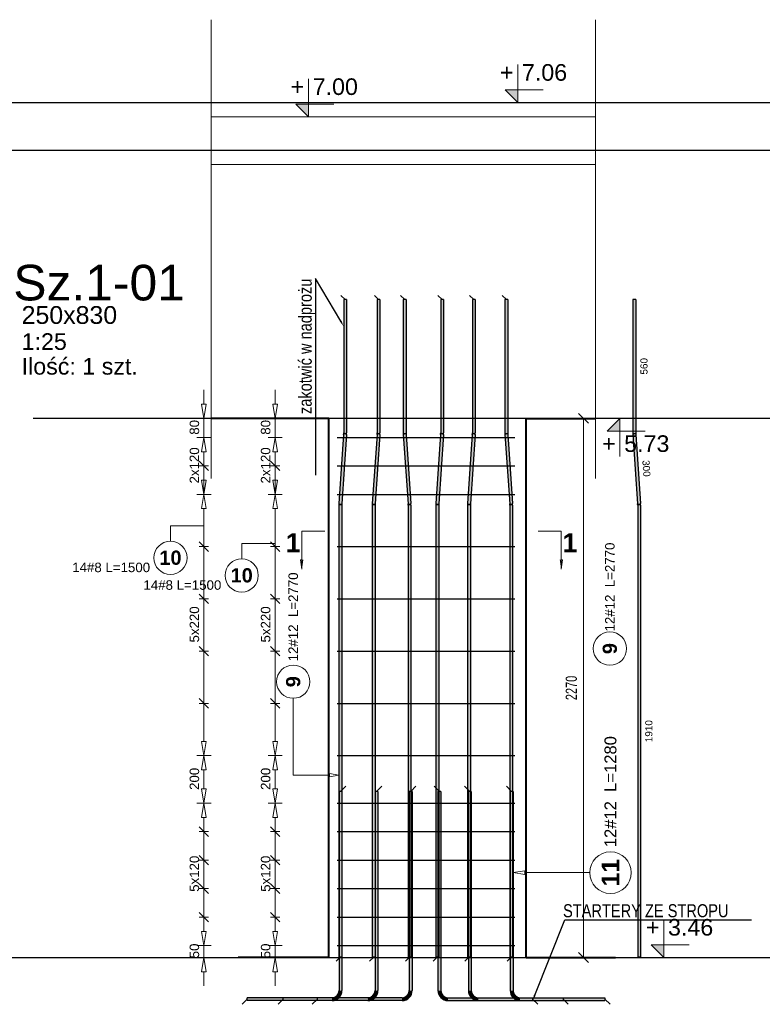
# Model space of a CAD drawing. Extents: x 3922 to 466978, y -142912 to 64503.
# Tile 27 of 62: x 392997 to 396122, y -123379 to -119233. Entities that reach past the tile are written whole.
import ezdxf
from ezdxf import colors
from ezdxf.entities.mleader import LeaderData, LeaderLine
from ezdxf.enums import TextEntityAlignment as Align
from ezdxf.math import Vec2, Vec3

# ---------------------------------------------------------------- set-up
doc = ezdxf.new("R2010")
doc.units = 0
doc.header["$LTSCALE"] = 10
doc.header["$MEASUREMENT"] = 0
doc.linetypes.add('HIDDEN', pattern=[0.375, 0.25, -0.125])
for name, color, linetype, lineweight in [('P-Linia3', 6, 'Continuous', 60), ('P-Opis', 1, 'Continuous', 18), ('P-Przerywana', 13, 'HIDDEN', 9), ('P-Wymiar', 254, 'Continuous', 9), ('RCAD_deskowanie', 3, 'Continuous', 40)]:
    doc.layers.add(name, color=color, linetype=linetype, lineweight=lineweight)
for name, color, linetype in [('RCAD_kształt pręta', 7, 'Continuous'), ('RCAD_opis kształtu pręta', 7, 'Continuous'), ('RCAD_opis rozkładu', 7, 'Continuous'), ('RCAD_pręt wyrzucony', 130, 'Continuous'), ('RCAD_rozkład pręta', 7, 'Continuous'), ('RCAD_symbole graficzne', 7, 'Continuous')]:
    doc.layers.add(name, color=color, linetype=linetype)
doc.styles.add('_Fd Opis', font='arial.ttf')
doc.styles.add('ROMANS', font='arial.ttf', dxfattribs={"width": 0.7})
doc.styles.add('style1', font='arial.ttf')
doc.styles.add('style3', font='arialbd.ttf')
doc.styles.add('style5', font='arialbd.ttf')
doc.dimstyles.new('A25', dxfattribs={"dimscale": 27, "dimtxt": 1.75, "dimasz": 0.06, "dimexe": 0, "dimexo": 0, "dimgap": 1, "dimtad": 1, "dimdec": 4, "dimrnd": 0.1, "dimdsep": 46, "dimtxsty": 'ROMANS', "dimblk": '[[[[[[[[', "dimcen": 2, "dimdle": 2, "dimse1": 1, "dimse2": 1, "dimclrd": 256, "dimclrt": 1, "dimadec": 0, "dimazin": 0, "dimtfac": 1, "dimtdec": 4, "dimtix": 1, "dimtmove": 2, "dimatfit": 3, "dimldrblk": '[[[[[[[[', "dimfxl": 0, "dimtvp": 0.6, "dimtolj": 1, "dimlwd": -1, "dimarcsym": 0})

# ---------------------------------------------------------------- blocks, each defined once
blk = doc.blocks.new('[[[[[[[[')
at = {"layer": 'P-Wymiar'}
for p, q in [((-12.7, -12.7), (12.7, 12.7)), ((0, 0), (-4.6, 0)), ((0, 18), (0, -18))]:
    blk.add_line(p, q, dxfattribs=at)
blk = doc.blocks.new('*D379')
at = {"layer": 'Defpoints', "color": 0, "transparency": 16777216}
for p in [(395046.4, -120912), (395369.7, -123182), (395369.7, -123182)]:
    blk.add_point(p, dxfattribs=at)
at = {"layer": 'P-Wymiar', "transparency": 16777216}
blk.add_line((395369.7, -120913.6), (395369.7, -123180.4), dxfattribs=at)
at = {"layer": 'P-Wymiar', "transparency": 16777216, "xscale": 1.62, "yscale": 1.62, "zscale": 1.62}
for p, rotation in [((395369.7, -120912), 90), ((395369.7, -123182), 270)]:
    blk.add_blockref('[[[[[[[[', p, dxfattribs=dict(at, rotation=rotation))
at = {"layer": 'P-Wymiar', "color": 1, "transparency": 16777216, "insert": (395318.5, -122047), "char_height": 47.25, "attachment_point": 5, "rotation": 90, "style": 'ROMANS'}
blk.add_mtext('\\A1;2270', dxfattribs=at)

msp = doc.modelspace()

# ---------------------------------------------------------------- hatches: boundary and pattern name
at = {"layer": 'RCAD_kształt pręta'}
for points in [[(394360.34202, -120411.76704), (394372.34202, -120411.76704), (394372.34202, -120973.08136), (394360.34202, -120973.08136)], [(394500.75541, -120411.76704), (394512.75541, -120411.76704), (394512.75541, -120973.08136), (394500.75541, -120973.08136)], [(394611.01526, -120411.76704), (394623.01526, -120411.76704), (394623.01526, -120973.08136), (394611.01526, -120973.08136)], [(394768.39581, -120411.76704), (394780.39581, -120411.76704), (394780.39581, -120973.08136), (394768.39581, -120973.08136)], [(394901.82129, -120411.76704), (394913.82129, -120411.76704), (394913.82129, -120973.08136), (394901.82129, -120973.08136)], [(395038.86949, -120411.76704), (395050.86949, -120411.76704), (395050.86949, -120973.08136), (395038.86949, -120973.08136)], [(394360.13395, -120979.19763), (394372.10621, -120980.01314), (394352.26581, -121271.28657), (394340.29356, -121270.47107)], [(394500.54734, -120979.19763), (394512.5196, -120980.01314), (394492.6792, -121271.28657), (394480.70695, -121270.47107)], [(394611.25107, -120980.01314), (394623.22333, -120979.19763), (394643.06373, -121270.47107), (394631.09147, -121271.28657)], [(394768.18774, -120979.19763), (394780.16, -120980.01314), (394760.3196, -121271.28657), (394748.34735, -121270.47107)], [(394901.61322, -120979.19763), (394913.58548, -120980.01314), (394893.74508, -121271.28657), (394881.77282, -121270.47107)], [(395039.1053, -120980.01314), (395051.07756, -120979.19763), (395070.91795, -121270.47107), (395058.9457, -121271.28657)], [(394340.05775, -121277.40284), (394352.05775, -121277.40284), (394352.05775, -123180.67669), (394340.05775, -123180.67669)], [(394480.47114, -121277.40284), (394492.47114, -121277.40284), (394492.47114, -123180.67669), (394480.47114, -123180.67669)], [(394631.29954, -121277.40284), (394643.29954, -121277.40284), (394643.29954, -123180.67669), (394631.29954, -123180.67669)], [(394748.11154, -121277.40284), (394760.11154, -121277.40284), (394760.11154, -123180.67669), (394748.11154, -123180.67669)], [(394881.53701, -121277.40284), (394893.53701, -121277.40284), (394893.53701, -123180.67669), (394881.53701, -123180.67669)], [(395059.15376, -121277.40284), (395071.15376, -121277.40284), (395071.15376, -123180.67669), (395059.15376, -123180.67669)], [(394341.14445, -122482.39868), (394353.14445, -122482.39868), (394353.14445, -123321.37389), (394341.14445, -123321.37389)], [(394492.37422, -122482.39868), (394504.37422, -122482.39868), (394504.37422, -123321.37389), (394492.37422, -123321.37389)], [(394636.3091, -122482.39868), (394648.3091, -122482.39868), (394648.3091, -123321.37389), (394636.3091, -123321.37389)], [(394757.08712, -122482.39868), (394769.08712, -122482.39868), (394769.08712, -123321.37389), (394757.08712, -123321.37389)], [(394884.94979, -122482.39868), (394896.94979, -122482.39868), (394896.94979, -123321.37389), (394884.94979, -123321.37389)], [(395060.82307, -122482.39868), (395072.82307, -122482.39868), (395072.82307, -123321.37389), (395060.82307, -123321.37389)], [(394311.14445, -123351.37389), (394311.14445, -123363.37389), (393954.73809, -123363.37389), (393954.73809, -123351.37389)], [(394462.37422, -123351.37389), (394462.37422, -123363.37389), (394105.96786, -123363.37389), (394105.96786, -123351.37389)], [(394606.3091, -123351.37389), (394606.3091, -123363.37389), (394249.90273, -123363.37389), (394249.90273, -123351.37389)], [(394799.08712, -123363.37389), (394799.08712, -123351.37389), (395155.49348, -123351.37389), (395155.49348, -123363.37389)], [(394926.94979, -123363.37389), (394926.94979, -123351.37389), (395283.35615, -123351.37389), (395283.35615, -123363.37389)], [(395102.82307, -123363.37389), (395102.82307, -123351.37389), (395459.22943, -123351.37389), (395459.22943, -123363.37389)]]:
    msp.add_hatch(color=4, dxfattribs=at).paths.add_polyline_path(points, flags=0)
h = msp.add_hatch(color=4, dxfattribs=at)
edge = h.paths.add_edge_path(flags=0)
edge.add_line((394372.10621, -120980.01314), (394360.13395, -120979.19763))
edge.add_arc((394270.34202, -120973.08136), 90, -3.89674277, 0)
edge.add_line((394360.34202, -120973.08136), (394372.34202, -120973.08136))
edge.add_arc((394270.34202, -120973.08136), 102, 356.10325723, 360, ccw=False)
h = msp.add_hatch(color=4, dxfattribs=at)
edge = h.paths.add_edge_path(flags=0)
edge.add_line((394512.5196, -120980.01314), (394500.54734, -120979.19763))
edge.add_arc((394410.75541, -120973.08136), 90, -3.89674277, 0)
edge.add_line((394500.75541, -120973.08136), (394512.75541, -120973.08136))
edge.add_arc((394410.75541, -120973.08136), 102, 356.10325723, 360, ccw=False)
h = msp.add_hatch(color=4, dxfattribs=at)
edge = h.paths.add_edge_path(flags=0)
edge.add_line((394611.01526, -120973.08136), (394623.01526, -120973.08136))
edge.add_arc((394713.01526, -120973.08136), 90, 180, 183.89674277)
edge.add_line((394623.22333, -120979.19763), (394611.25107, -120980.01314))
edge.add_arc((394713.01526, -120973.08136), 102, 540, 543.89674277, ccw=False)
h = msp.add_hatch(color=4, dxfattribs=at)
edge = h.paths.add_edge_path(flags=0)
edge.add_line((394780.16, -120980.01314), (394768.18774, -120979.19763))
edge.add_arc((394678.39581, -120973.08136), 90, -3.89674277, 0)
edge.add_line((394768.39581, -120973.08136), (394780.39581, -120973.08136))
edge.add_arc((394678.39581, -120973.08136), 102, 356.10325723, 360, ccw=False)
h = msp.add_hatch(color=4, dxfattribs=at)
edge = h.paths.add_edge_path(flags=0)
edge.add_line((394913.58548, -120980.01314), (394901.61322, -120979.19763))
edge.add_arc((394811.82129, -120973.08136), 90, -3.89674277, 0)
edge.add_line((394901.82129, -120973.08136), (394913.82129, -120973.08136))
edge.add_arc((394811.82129, -120973.08136), 102, 356.10325723, 360, ccw=False)
h = msp.add_hatch(color=4, dxfattribs=at)
edge = h.paths.add_edge_path(flags=0)
edge.add_line((395038.86949, -120973.08136), (395050.86949, -120973.08136))
edge.add_arc((395140.86949, -120973.08136), 90, 180, 183.89674277)
edge.add_line((395051.07756, -120979.19763), (395039.1053, -120980.01314))
edge.add_arc((395140.86949, -120973.08136), 102, 540, 543.89674277, ccw=False)
h = msp.add_hatch(color=4, dxfattribs=at)
edge = h.paths.add_edge_path(flags=0)
edge.add_line((394340.29356, -121270.47107), (394352.26581, -121271.28657))
edge.add_arc((394442.05775, -121277.40284), 90, 176.10325723, 180)
edge.add_line((394352.05775, -121277.40284), (394340.05775, -121277.40284))
edge.add_arc((394442.05775, -121277.40284), 102, 536.10325723, 540, ccw=False)
h = msp.add_hatch(color=4, dxfattribs=at)
edge = h.paths.add_edge_path(flags=0)
edge.add_line((394480.70695, -121270.47107), (394492.6792, -121271.28657))
edge.add_arc((394582.47114, -121277.40284), 90, 176.10325723, 180)
edge.add_line((394492.47114, -121277.40284), (394480.47114, -121277.40284))
edge.add_arc((394582.47114, -121277.40284), 102, 536.10325723, 540, ccw=False)
h = msp.add_hatch(color=4, dxfattribs=at)
edge = h.paths.add_edge_path(flags=0)
edge.add_line((394643.29954, -121277.40284), (394631.29954, -121277.40284))
edge.add_arc((394541.29954, -121277.40284), 90, 0, 3.89674277)
edge.add_line((394631.09147, -121271.28657), (394643.06373, -121270.47107))
edge.add_arc((394541.29954, -121277.40284), 102, 360, 363.89674277, ccw=False)
h = msp.add_hatch(color=4, dxfattribs=at)
edge = h.paths.add_edge_path(flags=0)
edge.add_line((394748.34735, -121270.47107), (394760.3196, -121271.28657))
edge.add_arc((394850.11154, -121277.40284), 90, 176.10325723, 180)
edge.add_line((394760.11154, -121277.40284), (394748.11154, -121277.40284))
edge.add_arc((394850.11154, -121277.40284), 102, 536.10325723, 540, ccw=False)
h = msp.add_hatch(color=4, dxfattribs=at)
edge = h.paths.add_edge_path(flags=0)
edge.add_line((394881.77282, -121270.47107), (394893.74508, -121271.28657))
edge.add_arc((394983.53701, -121277.40284), 90, 176.10325723, 180)
edge.add_line((394893.53701, -121277.40284), (394881.53701, -121277.40284))
edge.add_arc((394983.53701, -121277.40284), 102, 536.10325723, 540, ccw=False)
h = msp.add_hatch(color=4, dxfattribs=at)
edge = h.paths.add_edge_path(flags=0)
edge.add_line((395071.15376, -121277.40284), (395059.15376, -121277.40284))
edge.add_arc((394969.15376, -121277.40284), 90, 0, 3.89674277)
edge.add_line((395058.9457, -121271.28657), (395070.91795, -121270.47107))
edge.add_arc((394969.15376, -121277.40284), 102, 360, 363.89674277, ccw=False)
h = msp.add_hatch(color=4, dxfattribs=at)
edge = h.paths.add_edge_path(flags=0)
edge.add_line((394311.14445, -123363.37389), (394311.14445, -123351.37389))
edge.add_arc((394311.14445, -123321.37389), 30, -90, 0)
edge.add_line((394341.14445, -123321.37389), (394353.14445, -123321.37389))
edge.add_arc((394311.14445, -123321.37389), 42, 270, 360, ccw=False)
h = msp.add_hatch(color=4, dxfattribs=at)
edge = h.paths.add_edge_path(flags=0)
edge.add_line((394462.37422, -123363.37389), (394462.37422, -123351.37389))
edge.add_arc((394462.37422, -123321.37389), 30, -90, 0)
edge.add_line((394492.37422, -123321.37389), (394504.37422, -123321.37389))
edge.add_arc((394462.37422, -123321.37389), 42, 270, 360, ccw=False)
h = msp.add_hatch(color=4, dxfattribs=at)
edge = h.paths.add_edge_path(flags=0)
edge.add_line((394606.3091, -123363.37389), (394606.3091, -123351.37389))
edge.add_arc((394606.3091, -123321.37389), 30, -90, 0)
edge.add_line((394636.3091, -123321.37389), (394648.3091, -123321.37389))
edge.add_arc((394606.3091, -123321.37389), 42, 270, 360, ccw=False)
h = msp.add_hatch(color=4, dxfattribs=at)
edge = h.paths.add_edge_path(flags=0)
edge.add_line((394757.08712, -123321.37389), (394769.08712, -123321.37389))
edge.add_arc((394799.08712, -123321.37389), 30, 180, 270)
edge.add_line((394799.08712, -123351.37389), (394799.08712, -123363.37389))
edge.add_arc((394799.08712, -123321.37389), 42, 540, 630, ccw=False)
h = msp.add_hatch(color=4, dxfattribs=at)
edge = h.paths.add_edge_path(flags=0)
edge.add_line((394884.94979, -123321.37389), (394896.94979, -123321.37389))
edge.add_arc((394926.94979, -123321.37389), 30, 180, 270)
edge.add_line((394926.94979, -123351.37389), (394926.94979, -123363.37389))
edge.add_arc((394926.94979, -123321.37389), 42, 540, 630, ccw=False)
h = msp.add_hatch(color=4, dxfattribs=at)
edge = h.paths.add_edge_path(flags=0)
edge.add_line((395060.82307, -123321.37389), (395072.82307, -123321.37389))
edge.add_arc((395102.82307, -123321.37389), 30, 180, 270)
edge.add_line((395102.82307, -123351.37389), (395102.82307, -123363.37389))
edge.add_arc((395102.82307, -123321.37389), 42, 540, 630, ccw=False)
at = {"layer": 'RCAD_pręt wyrzucony'}
for points in [[(395577.17119, -120411.76704), (395589.17119, -120411.76704), (395589.17119, -120973.08136), (395577.17119, -120973.08136)], [(395577.40699, -120980.01314), (395589.37925, -120979.19763), (395609.21965, -121270.47107), (395597.24739, -121271.28657)], [(395597.45546, -121277.40284), (395609.45546, -121277.40284), (395609.45546, -123180.67669), (395597.45546, -123180.67669)]]:
    msp.add_hatch(color=4, dxfattribs=at).paths.add_polyline_path(points, flags=0)
h = msp.add_hatch(color=4, dxfattribs=at)
edge = h.paths.add_edge_path(flags=0)
edge.add_line((395577.17119, -120973.08136), (395589.17119, -120973.08136))
edge.add_arc((395679.17119, -120973.08136), 90, 180, 183.89674277)
edge.add_line((395589.37925, -120979.19763), (395577.40699, -120980.01314))
edge.add_arc((395679.17119, -120973.08136), 102, 540, 543.89674277, ccw=False)
h = msp.add_hatch(color=4, dxfattribs=at)
edge = h.paths.add_edge_path(flags=0)
edge.add_line((395609.45546, -121277.40284), (395597.45546, -121277.40284))
edge.add_arc((395507.45546, -121277.40284), 90, 0, 3.89674277)
edge.add_line((395597.24739, -121271.28657), (395609.21965, -121270.47107))
edge.add_arc((395507.45546, -121277.40284), 102, 360, 363.89674277, ccw=False)
at = {"layer": 'RCAD_symbole graficzne'}
for points in [[(395039.27094, -119528.64289), (395092.60427, -119581.97622), (395092.60427, -119528.64289)], [(394158.66474, -119588.64289), (394211.99808, -119641.97622), (394211.99808, -119588.64289)], [(395469.52045, -120965.30956), (395522.85378, -120911.97622), (395522.85378, -120965.30956)], [(395653.99595, -123128.64289), (395707.32928, -123181.97622), (395707.32928, -123128.64289)]]:
    msp.add_hatch(color=1, dxfattribs=at).paths.add_polyline_path(points, flags=0)
at = {"layer": 'RCAD_symbole graficzne', "linetype": 'Continuous', "lineweight": 0}
for points in [[(394184.79471, -121547.2369), (394184.79471, -121507.2369), (394190.49657, -121507.2369)], [(395275.31728, -121547.2369), (395275.31728, -121507.2369), (395269.61542, -121507.2369)]]:
    msp.add_hatch(color=7, dxfattribs=at).paths.add_polyline_path(points, flags=0)

# ---------------------------------------------------------------- linework, layer by layer
at = {"layer": 'Defpoints'}
for p in [(394953.25392, -119581.97622), (394953.25392, -119781.97622), (382133.5222, -123181.97622), (395614.1618, -123181.97622), (387531.97264, -123181.97622), (401012.61224, -123181.97622), (379175.3442, -123181.97622), (392655.9838, -123181.97622), (384573.79464, -123181.97622), (398054.43424, -123181.97622)]:
    msp.add_xline(p, (1, 0), dxfattribs=at)
msp.add_lwpolyline([(396521.06444, -120911.97622), (393054.08962, -120911.97622)], dxfattribs=at)
at = {"layer": 'P-Przerywana', "color": 21}
for points in [[(393802.41817, -119232.83946), (393802.41817, -121164.78907)], [(395419.56721, -119232.83946), (395419.56721, -121164.78907)], [(393802.41817, -119581.97622), (395419.56721, -119581.97622)], [(393802.41817, -119641.97622), (395419.56721, -119641.97622)], [(393802.41817, -119781.97622), (395419.56721, -119781.97622)], [(393802.41817, -119841.97622), (395419.56721, -119841.97622)]]:
    msp.add_lwpolyline(points, dxfattribs=at)
at = {"layer": 'RCAD_deskowanie'}
for points in [[(394297.8718, -123181.97622), (394297.8718, -120911.97622), (393802.41817, -120911.97622)], [(395127.8718, -123181.97622), (395127.8718, -120911.97622), (395419.56721, -120911.97622)], [(394297.8718, -123181.97622), (393915.65207, -123181.97622)], [(395127.8718, -123181.97622), (395504.47403, -123181.97622)]]:
    msp.add_lwpolyline(points, dxfattribs=at)
at = {"layer": 'RCAD_kształt pręta', "color": 2, "lineweight": 5}
for p, q in [((394366.34202, -120411.76704), (394348.84202, -120394.26704)), ((394506.75541, -120411.76704), (394489.25541, -120394.26704)), ((394617.01526, -120411.76704), (394599.51526, -120394.26704)), ((394774.39581, -120411.76704), (394756.89581, -120394.26704)), ((394907.82129, -120411.76704), (394890.32129, -120394.26704)), ((395044.86949, -120411.76704), (395027.36949, -120394.26704)), ((394347.14445, -122482.39868), (394369.01945, -122460.52368)), ((394498.37422, -122482.39868), (394520.24922, -122460.52368)), ((394642.3091, -122482.39868), (394664.1841, -122460.52368)), ((394763.08712, -122482.39868), (394741.21212, -122460.52368)), ((394890.94979, -122482.39868), (394869.07479, -122460.52368)), ((395066.82307, -122482.39868), (395044.94807, -122460.52368)), ((394346.05775, -123180.67669), (394328.55775, -123198.17669)), ((394486.47114, -123180.67669), (394468.97114, -123198.17669)), ((394637.29954, -123180.67669), (394619.79954, -123198.17669)), ((394754.11154, -123180.67669), (394736.61154, -123198.17669)), ((394887.53701, -123180.67669), (394870.03701, -123198.17669)), ((395065.15376, -123180.67669), (395047.65376, -123198.17669)), ((393954.73809, -123357.37389), (393932.86309, -123379.24889)), ((394105.96786, -123357.37389), (394084.09286, -123379.24889)), ((394249.90273, -123357.37389), (394228.02773, -123379.24889)), ((395155.49348, -123357.37389), (395177.36848, -123379.24889)), ((395283.35615, -123357.37389), (395305.23115, -123379.24889)), ((395459.22943, -123357.37389), (395481.10443, -123379.24889))]:
    msp.add_line(p, q, dxfattribs=at)
at = {"layer": 'RCAD_kształt pręta', "color": 4}
for p, q in [((394360.34202, -120411.76704), (394360.34202, -120973.08136)), ((394372.34202, -120411.76704), (394360.34202, -120411.76704)), ((394372.34202, -120411.76704), (394372.34202, -120973.08136)), ((394500.75541, -120411.76704), (394500.75541, -120973.08136)), ((394512.75541, -120411.76704), (394500.75541, -120411.76704)), ((394512.75541, -120411.76704), (394512.75541, -120973.08136)), ((394611.01526, -120411.76704), (394611.01526, -120973.08136)), ((394623.01526, -120411.76704), (394611.01526, -120411.76704)), ((394623.01526, -120411.76704), (394623.01526, -120973.08136)), ((394768.39581, -120411.76704), (394768.39581, -120973.08136)), ((394780.39581, -120411.76704), (394768.39581, -120411.76704)), ((394780.39581, -120411.76704), (394780.39581, -120973.08136)), ((394901.82129, -120411.76704), (394901.82129, -120973.08136)), ((394913.82129, -120411.76704), (394901.82129, -120411.76704)), ((394913.82129, -120411.76704), (394913.82129, -120973.08136)), ((395038.86949, -120411.76704), (395038.86949, -120973.08136)), ((395050.86949, -120411.76704), (395038.86949, -120411.76704)), ((395050.86949, -120411.76704), (395050.86949, -120973.08136)), ((394360.13395, -120979.19763), (394340.29356, -121270.47107)), ((394372.10621, -120980.01314), (394352.26581, -121271.28657)), ((394500.54734, -120979.19763), (394480.70695, -121270.47107)), ((394512.5196, -120980.01314), (394492.6792, -121271.28657)), ((394611.25107, -120980.01314), (394631.09147, -121271.28657)), ((394623.22333, -120979.19763), (394643.06373, -121270.47107)), ((394768.18774, -120979.19763), (394748.34735, -121270.47107)), ((394780.16, -120980.01314), (394760.3196, -121271.28657)), ((394901.61322, -120979.19763), (394881.77282, -121270.47107)), ((394913.58548, -120980.01314), (394893.74508, -121271.28657)), ((395039.1053, -120980.01314), (395058.9457, -121271.28657)), ((395051.07756, -120979.19763), (395070.91795, -121270.47107)), ((394340.05775, -121277.40284), (394340.05775, -123180.67669)), ((394352.05775, -121277.40284), (394352.05775, -123180.67669)), ((394480.47114, -121277.40284), (394480.47114, -123180.67669)), ((394492.47114, -121277.40284), (394492.47114, -123180.67669)), ((394631.29954, -121277.40284), (394631.29954, -123180.67669)), ((394643.29954, -121277.40284), (394643.29954, -123180.67669)), ((394748.11154, -121277.40284), (394748.11154, -123180.67669)), ((394760.11154, -121277.40284), (394760.11154, -123180.67669)), ((394881.53701, -121277.40284), (394881.53701, -123180.67669)), ((394893.53701, -121277.40284), (394893.53701, -123180.67669)), ((395059.15376, -121277.40284), (395059.15376, -123180.67669)), ((395071.15376, -121277.40284), (395071.15376, -123180.67669)), ((394341.14445, -122482.39868), (394341.14445, -123321.37389)), ((394353.14445, -122482.39868), (394341.14445, -122482.39868)), ((394353.14445, -122482.39868), (394353.14445, -123321.37389)), ((394492.37422, -122482.39868), (394492.37422, -123321.37389)), ((394504.37422, -122482.39868), (394492.37422, -122482.39868)), ((394504.37422, -122482.39868), (394504.37422, -123321.37389)), ((394636.3091, -122482.39868), (394636.3091, -123321.37389)), ((394648.3091, -122482.39868), (394636.3091, -122482.39868)), ((394648.3091, -122482.39868), (394648.3091, -123321.37389)), ((394757.08712, -122482.39868), (394757.08712, -123321.37389)), ((394769.08712, -122482.39868), (394757.08712, -122482.39868)), ((394769.08712, -122482.39868), (394769.08712, -123321.37389)), ((394884.94979, -122482.39868), (394884.94979, -123321.37389)), ((394896.94979, -122482.39868), (394884.94979, -122482.39868)), ((394896.94979, -122482.39868), (394896.94979, -123321.37389)), ((395060.82307, -122482.39868), (395060.82307, -123321.37389)), ((395072.82307, -122482.39868), (395060.82307, -122482.39868)), ((395072.82307, -122482.39868), (395072.82307, -123321.37389)), ((394352.05775, -123180.67669), (394340.05775, -123180.67669)), ((394492.47114, -123180.67669), (394480.47114, -123180.67669)), ((394643.29954, -123180.67669), (394631.29954, -123180.67669)), ((394760.11154, -123180.67669), (394748.11154, -123180.67669)), ((394893.53701, -123180.67669), (394881.53701, -123180.67669)), ((395071.15376, -123180.67669), (395059.15376, -123180.67669)), ((394311.14445, -123351.37389), (393954.73809, -123351.37389)), ((393954.73809, -123363.37389), (393954.73809, -123351.37389)), ((394462.37422, -123351.37389), (394105.96786, -123351.37389)), ((394105.96786, -123363.37389), (394105.96786, -123351.37389)), ((394606.3091, -123351.37389), (394249.90273, -123351.37389)), ((394249.90273, -123363.37389), (394249.90273, -123351.37389)), ((394799.08712, -123351.37389), (395155.49348, -123351.37389)), ((394926.94979, -123351.37389), (395283.35615, -123351.37389)), ((395102.82307, -123351.37389), (395459.22943, -123351.37389)), ((395155.49348, -123351.37389), (395155.49348, -123363.37389)), ((395283.35615, -123351.37389), (395283.35615, -123363.37389)), ((395459.22943, -123351.37389), (395459.22943, -123363.37389)), ((394311.14445, -123363.37389), (393954.73809, -123363.37389)), ((394462.37422, -123363.37389), (394105.96786, -123363.37389)), ((394606.3091, -123363.37389), (394249.90273, -123363.37389)), ((394799.08712, -123363.37389), (395155.49348, -123363.37389)), ((394926.94979, -123363.37389), (395283.35615, -123363.37389)), ((395102.82307, -123363.37389), (395459.22943, -123363.37389))]:
    msp.add_line(p, q, dxfattribs=at)
for centre, radius, start, end in [((394270.34202, -120973.08136), 90, 356.10325723, 0), ((394270.34202, -120973.08136), 102, 356.10325723, 360), ((394410.75541, -120973.08136), 90, 356.10325723, 0), ((394410.75541, -120973.08136), 102, 356.10325723, 360), ((394713.01526, -120973.08136), 102, 180, 183.89674277), ((394713.01526, -120973.08136), 90, 180, 183.89674277), ((394678.39581, -120973.08136), 90, 356.10325723, 0), ((394678.39581, -120973.08136), 102, 356.10325723, 360), ((394811.82129, -120973.08136), 90, 356.10325723, 0), ((394811.82129, -120973.08136), 102, 356.10325723, 360), ((395140.86949, -120973.08136), 102, 180, 183.89674277), ((395140.86949, -120973.08136), 90, 180, 183.89674277), ((394442.05775, -121277.40284), 102, 176.10325723, 180), ((394442.05775, -121277.40284), 90, 176.10325723, 180), ((394582.47114, -121277.40284), 102, 176.10325723, 180), ((394582.47114, -121277.40284), 90, 176.10325723, 180), ((394541.29954, -121277.40284), 90, 360, 3.89674277), ((394541.29954, -121277.40284), 102, 360, 3.89674277), ((394850.11154, -121277.40284), 102, 176.10325723, 180), ((394850.11154, -121277.40284), 90, 176.10325723, 180), ((394983.53701, -121277.40284), 102, 176.10325723, 180), ((394983.53701, -121277.40284), 90, 176.10325723, 180), ((394969.15376, -121277.40284), 90, 360, 3.89674277), ((394969.15376, -121277.40284), 102, 360, 3.89674277), ((394311.14445, -123321.37389), 30, 270, 0), ((394311.14445, -123321.37389), 42, 270, 0), ((394462.37422, -123321.37389), 30, 270, 0), ((394462.37422, -123321.37389), 42, 270, 0), ((394606.3091, -123321.37389), 30, 270, 0), ((394606.3091, -123321.37389), 42, 270, 0), ((394799.08712, -123321.37389), 42, 180, 270), ((394799.08712, -123321.37389), 30, 180, 270), ((394926.94979, -123321.37389), 42, 180, 270), ((394926.94979, -123321.37389), 30, 180, 270), ((395102.82307, -123321.37389), 42, 180, 270), ((395102.82307, -123321.37389), 30, 180, 270)]:
    msp.add_arc(centre, radius, start, end, dxfattribs=at)
at = {"layer": 'RCAD_opis kształtu pręta', "color": 8, "lineweight": 0}
for p, q in [((394148.13464, -122140.32384), (394148.13464, -122090.67964)), ((394148.13464, -122414.07287), (394148.13464, -122140.32384)), ((394148.13464, -122414.07287), (394300.05775, -122414.07287)), ((394300.05775, -122407.4062), (394340.05775, -122414.07287)), ((394300.05775, -122407.4062), (394300.05775, -122420.73953)), ((394340.05775, -122414.07287), (394300.05775, -122420.73953)), ((395072.82307, -122824.85896), (395122.82307, -122816.52562)), ((395122.82307, -122833.19229), (395122.82307, -122816.52562)), ((395122.82307, -122833.19229), (395072.82307, -122824.85896)), ((395224.94948, -122824.85896), (395122.82307, -122824.85896)), ((395224.94948, -122824.85896), (395224.94948, -122824.85896)), ((395224.94948, -122824.85896), (395395.63866, -122824.85896))]:
    msp.add_line(p, q, dxfattribs=at)
for centre, radius in [((394148.13464, -122020.67964), 70), ((395483.13866, -122824.85896), 87.5)]:
    msp.add_circle(centre, radius, dxfattribs=at)
at = {"layer": 'RCAD_opis rozkładu', "color": 8, "lineweight": 0}
for p, q in [((393772.0425, -120791.97622), (393772.0425, -120851.97622)), ((394071.83375, -120791.97622), (394071.83375, -120851.97622)), ((393772.0425, -120911.97622), (393762.0425, -120851.97622)), ((393782.0425, -120851.97622), (393762.0425, -120851.97622)), ((393782.0425, -120851.97622), (393772.0425, -120911.97622)), ((394071.83375, -120911.97622), (394061.83375, -120851.97622)), ((394081.83375, -120851.97622), (394061.83375, -120851.97622)), ((394081.83375, -120851.97622), (394071.83375, -120911.97622)), ((393742.0425, -120911.97622), (393802.0425, -120911.97622)), ((393772.0425, -120991.97622), (393772.0425, -120911.97622)), ((394041.83375, -120911.97622), (394101.83375, -120911.97622)), ((394071.83375, -120991.97622), (394071.83375, -120911.97622)), ((393742.0425, -120991.97622), (393802.0425, -120991.97622)), ((393762.0425, -121051.97622), (393772.0425, -120991.97622)), ((393772.0425, -120991.97622), (393782.0425, -121051.97622)), ((394041.83375, -120991.97622), (394101.83375, -120991.97622)), ((394061.83375, -121051.97622), (394071.83375, -120991.97622)), ((394071.83375, -120991.97622), (394081.83375, -121051.97622)), ((393762.0425, -121051.97622), (393782.0425, -121051.97622)), ((393772.0425, -121111.97622), (393772.0425, -121051.97622)), ((394061.83375, -121051.97622), (394081.83375, -121051.97622)), ((394071.83375, -121111.97622), (394071.83375, -121051.97622)), ((393792.0425, -121131.97622), (393752.0425, -121091.97622)), ((393752.0425, -121111.97622), (393792.0425, -121111.97622)), ((393772.0425, -121231.97622), (393772.0425, -121111.97622)), ((393772.0425, -121111.97622), (393772.0425, -121171.97622)), ((394091.83375, -121131.97622), (394051.83375, -121091.97622)), ((394051.83375, -121111.97622), (394091.83375, -121111.97622)), ((394071.83375, -121231.97622), (394071.83375, -121111.97622)), ((394071.83375, -121111.97622), (394071.83375, -121171.97622)), ((393772.0425, -121231.97622), (393762.0425, -121171.97622)), ((393782.0425, -121171.97622), (393762.0425, -121171.97622)), ((393782.0425, -121171.97622), (393772.0425, -121231.97622)), ((394071.83375, -121231.97622), (394061.83375, -121171.97622)), ((394081.83375, -121171.97622), (394061.83375, -121171.97622)), ((394081.83375, -121171.97622), (394071.83375, -121231.97622)), ((393742.0425, -121231.97622), (393802.0425, -121231.97622)), ((393742.0425, -121231.97622), (393802.0425, -121231.97622)), ((393762.0425, -121291.97622), (393772.0425, -121231.97622)), ((393772.0425, -121231.97622), (393782.0425, -121291.97622)), ((394041.83375, -121231.97622), (394101.83375, -121231.97622)), ((394041.83375, -121231.97622), (394101.83375, -121231.97622)), ((394061.83375, -121291.97622), (394071.83375, -121231.97622)), ((394071.83375, -121231.97622), (394081.83375, -121291.97622)), ((393762.0425, -121291.97622), (393782.0425, -121291.97622)), ((393772.0425, -121451.97622), (393772.0425, -121291.97622)), ((394061.83375, -121291.97622), (394081.83375, -121291.97622)), ((394071.83375, -121451.97622), (394071.83375, -121291.97622)), ((393631.25755, -121364.30378), (393772.0425, -121364.30378)), ((393631.25755, -121364.30378), (393631.25755, -121428.99432)), ((393792.0425, -121471.97622), (393752.0425, -121431.97622)), ((393931.0488, -121438.50532), (394071.83375, -121438.50532)), ((393931.0488, -121438.50532), (393931.0488, -121503.19586)), ((394091.83375, -121471.97622), (394051.83375, -121431.97622)), ((393752.0425, -121451.97622), (393792.0425, -121451.97622)), ((393772.0425, -121671.97622), (393772.0425, -121451.97622)), ((394051.83375, -121451.97622), (394091.83375, -121451.97622)), ((394071.83375, -121671.97622), (394071.83375, -121451.97622)), ((393792.0425, -121691.97622), (393752.0425, -121651.97622)), ((394091.83375, -121691.97622), (394051.83375, -121651.97622)), ((393752.0425, -121671.97622), (393792.0425, -121671.97622)), ((393772.0425, -121781.97622), (393772.0425, -121671.97622)), ((394051.83375, -121671.97622), (394091.83375, -121671.97622)), ((394071.83375, -121781.97622), (394071.83375, -121671.97622)), ((393772.0425, -121781.97622), (393772.0425, -121891.97622)), ((394071.83375, -121781.97622), (394071.83375, -121891.97622)), ((393752.0425, -121871.97622), (393792.0425, -121911.97622)), ((393752.0425, -121891.97622), (393792.0425, -121891.97622)), ((393772.0425, -121891.97622), (393772.0425, -122111.97622)), ((394051.83375, -121871.97622), (394091.83375, -121911.97622)), ((394051.83375, -121891.97622), (394091.83375, -121891.97622)), ((394071.83375, -121891.97622), (394071.83375, -122111.97622)), ((393752.0425, -122091.97622), (393792.0425, -122131.97622)), ((394051.83375, -122091.97622), (394091.83375, -122131.97622)), ((393752.0425, -122111.97622), (393792.0425, -122111.97622)), ((393772.0425, -122111.97622), (393772.0425, -122271.97622)), ((394051.83375, -122111.97622), (394091.83375, -122111.97622)), ((394071.83375, -122111.97622), (394071.83375, -122271.97622)), ((393772.0425, -122331.97622), (393762.0425, -122271.97622)), ((393782.0425, -122271.97622), (393762.0425, -122271.97622)), ((393782.0425, -122271.97622), (393772.0425, -122331.97622)), ((394071.83375, -122331.97622), (394061.83375, -122271.97622)), ((394081.83375, -122271.97622), (394061.83375, -122271.97622)), ((394081.83375, -122271.97622), (394071.83375, -122331.97622)), ((393742.0425, -122331.97622), (393802.0425, -122331.97622)), ((393742.0425, -122331.97622), (393802.0425, -122331.97622)), ((393762.0425, -122391.97622), (393772.0425, -122331.97622)), ((393772.0425, -122331.97622), (393782.0425, -122391.97622)), ((394041.83375, -122331.97622), (394101.83375, -122331.97622)), ((394041.83375, -122331.97622), (394101.83375, -122331.97622)), ((394061.83375, -122391.97622), (394071.83375, -122331.97622)), ((394071.83375, -122331.97622), (394081.83375, -122391.97622)), ((393762.0425, -122391.97622), (393782.0425, -122391.97622)), ((393772.0425, -122431.97622), (393772.0425, -122391.97622)), ((394061.83375, -122391.97622), (394081.83375, -122391.97622)), ((394071.83375, -122431.97622), (394071.83375, -122391.97622)), ((393772.0425, -122431.97622), (393772.0425, -122471.97622)), ((394071.83375, -122431.97622), (394071.83375, -122471.97622)), ((393772.0425, -122531.97622), (393762.0425, -122471.97622)), ((393782.0425, -122471.97622), (393762.0425, -122471.97622)), ((393782.0425, -122471.97622), (393772.0425, -122531.97622)), ((394071.83375, -122531.97622), (394061.83375, -122471.97622)), ((394081.83375, -122471.97622), (394061.83375, -122471.97622)), ((394081.83375, -122471.97622), (394071.83375, -122531.97622)), ((393742.0425, -122531.97622), (393802.0425, -122531.97622)), ((393742.0425, -122531.97622), (393802.0425, -122531.97622)), ((393762.0425, -122591.97622), (393772.0425, -122531.97622)), ((393772.0425, -122531.97622), (393782.0425, -122591.97622)), ((394041.83375, -122531.97622), (394101.83375, -122531.97622)), ((394041.83375, -122531.97622), (394101.83375, -122531.97622)), ((394061.83375, -122591.97622), (394071.83375, -122531.97622)), ((394071.83375, -122531.97622), (394081.83375, -122591.97622)), ((393762.0425, -122591.97622), (393782.0425, -122591.97622)), ((393772.0425, -122651.97622), (393772.0425, -122591.97622)), ((394061.83375, -122591.97622), (394081.83375, -122591.97622)), ((394071.83375, -122651.97622), (394071.83375, -122591.97622)), ((393792.0425, -122671.97622), (393752.0425, -122631.97622)), ((394091.83375, -122671.97622), (394051.83375, -122631.97622)), ((393752.0425, -122651.97622), (393792.0425, -122651.97622)), ((393772.0425, -122771.97622), (393772.0425, -122651.97622)), ((394051.83375, -122651.97622), (394091.83375, -122651.97622)), ((394071.83375, -122771.97622), (394071.83375, -122651.97622)), ((393792.0425, -122791.97622), (393752.0425, -122751.97622)), ((393752.0425, -122771.97622), (393792.0425, -122771.97622)), ((393772.0425, -122831.97622), (393772.0425, -122771.97622)), ((394091.83375, -122791.97622), (394051.83375, -122751.97622)), ((394051.83375, -122771.97622), (394091.83375, -122771.97622)), ((394071.83375, -122831.97622), (394071.83375, -122771.97622)), ((393772.0425, -122831.97622), (393772.0425, -122891.97622)), ((394071.83375, -122831.97622), (394071.83375, -122891.97622)), ((393752.0425, -122871.97622), (393792.0425, -122911.97622)), ((393752.0425, -122891.97622), (393792.0425, -122891.97622)), ((393772.0425, -122891.97622), (393772.0425, -123011.97622)), ((394051.83375, -122871.97622), (394091.83375, -122911.97622)), ((394051.83375, -122891.97622), (394091.83375, -122891.97622)), ((394071.83375, -122891.97622), (394071.83375, -123011.97622)), ((393752.0425, -122991.97622), (393792.0425, -123031.97622)), ((393752.0425, -123011.97622), (393792.0425, -123011.97622)), ((393772.0425, -123011.97622), (393772.0425, -123071.97622)), ((394051.83375, -122991.97622), (394091.83375, -123031.97622)), ((394051.83375, -123011.97622), (394091.83375, -123011.97622)), ((394071.83375, -123011.97622), (394071.83375, -123071.97622)), ((393772.0425, -123131.97622), (393762.0425, -123071.97622)), ((393782.0425, -123071.97622), (393762.0425, -123071.97622)), ((393782.0425, -123071.97622), (393772.0425, -123131.97622)), ((394071.83375, -123131.97622), (394061.83375, -123071.97622)), ((394081.83375, -123071.97622), (394061.83375, -123071.97622)), ((394081.83375, -123071.97622), (394071.83375, -123131.97622)), ((393742.0425, -123131.97622), (393802.0425, -123131.97622)), ((393772.0425, -123131.97622), (393772.0425, -123181.97622)), ((394041.83375, -123131.97622), (394101.83375, -123131.97622)), ((394071.83375, -123131.97622), (394071.83375, -123181.97622)), ((393742.0425, -123181.97622), (393802.0425, -123181.97622)), ((393762.0425, -123241.97622), (393772.0425, -123181.97622)), ((393772.0425, -123181.97622), (393782.0425, -123241.97622)), ((394041.83375, -123181.97622), (394101.83375, -123181.97622)), ((394061.83375, -123241.97622), (394071.83375, -123181.97622)), ((394071.83375, -123181.97622), (394081.83375, -123241.97622)), ((393762.0425, -123241.97622), (393782.0425, -123241.97622)), ((393772.0425, -123301.97622), (393772.0425, -123241.97622)), ((394061.83375, -123241.97622), (394081.83375, -123241.97622)), ((394071.83375, -123301.97622), (394071.83375, -123241.97622))]:
    msp.add_line(p, q, dxfattribs=at)
for centre in [(393631.25755, -121498.99432), (393931.0488, -121573.19586)]:
    msp.add_circle(centre, 70, dxfattribs=at)
at = {"layer": 'RCAD_pręt wyrzucony', "color": 4}
for p, q in [((395577.17119, -120411.76704), (395577.17119, -120973.08136)), ((395589.17119, -120411.76704), (395577.17119, -120411.76704)), ((395589.17119, -120411.76704), (395589.17119, -120973.08136)), ((395577.40699, -120980.01314), (395597.24739, -121271.28657)), ((395589.37925, -120979.19763), (395609.21965, -121270.47107)), ((395597.45546, -121277.40284), (395597.45546, -123180.67669)), ((395609.45546, -121277.40284), (395609.45546, -123180.67669)), ((395609.45546, -123180.67669), (395597.45546, -123180.67669))]:
    msp.add_line(p, q, dxfattribs=at)
at = {"layer": 'RCAD_pręt wyrzucony', "color": 8, "lineweight": 0}
msp.add_circle((395480.64679, -121881.29469), 70, dxfattribs=at)
at = {"layer": 'RCAD_pręt wyrzucony', "color": 4}
for centre, radius, start, end in [((395679.17119, -120973.08136), 102, 180, 183.89674277), ((395679.17119, -120973.08136), 90, 180, 183.89674277), ((395507.45546, -121277.40284), 90, 360, 3.89674277), ((395507.45546, -121277.40284), 102, 360, 3.89674277)]:
    msp.add_arc(centre, radius, start, end, dxfattribs=at)
at = {"layer": 'RCAD_rozkład pręta', "color": 7, "linetype": 'ByBlock', "lineweight": 30}
for p, q in [((394332.8718, -120991.97622), (394780.32623, -120991.97622)), ((394632.66305, -120991.97622), (395080.11748, -120991.97622)), ((394332.8718, -121111.97622), (394780.32623, -121111.97622)), ((394632.66305, -121111.97622), (395080.11748, -121111.97622)), ((394332.8718, -121231.97622), (394780.32623, -121231.97622)), ((394632.66305, -121231.97622), (395080.11748, -121231.97622)), ((394332.8718, -121451.97622), (394780.32623, -121451.97622)), ((394632.66305, -121451.97622), (395080.11748, -121451.97622)), ((394332.8718, -121671.97622), (394780.32623, -121671.97622)), ((394632.66305, -121671.97622), (395080.11748, -121671.97622)), ((394332.8718, -121891.97622), (394780.32623, -121891.97622)), ((394632.66305, -121891.97622), (395080.11748, -121891.97622)), ((394332.8718, -122111.97622), (394780.32623, -122111.97622)), ((394632.66305, -122111.97622), (395080.11748, -122111.97622)), ((394332.8718, -122331.97622), (394780.32623, -122331.97622)), ((394632.66305, -122331.97622), (395080.11748, -122331.97622)), ((394332.8718, -122531.97622), (394780.32623, -122531.97622)), ((394632.66305, -122531.97622), (395080.11748, -122531.97622)), ((394332.8718, -122651.97622), (394780.32623, -122651.97622)), ((394632.66305, -122651.97622), (395080.11748, -122651.97622)), ((394332.8718, -122771.97622), (394780.32623, -122771.97622)), ((394632.66305, -122771.97622), (395080.11748, -122771.97622)), ((394332.8718, -122891.97622), (394780.32623, -122891.97622)), ((394632.66305, -122891.97622), (395080.11748, -122891.97622)), ((394332.8718, -123011.97622), (394780.32623, -123011.97622)), ((394632.66305, -123011.97622), (395080.11748, -123011.97622)), ((394332.8718, -123131.97622), (394780.32623, -123131.97622)), ((394632.66305, -123131.97622), (395080.11748, -123131.97622))]:
    msp.add_line(p, q, dxfattribs=at)
at = {"layer": 'RCAD_symbole graficzne', "color": 1, "lineweight": 0}
for p, q in [((395092.60427, -119581.97622), (395092.60427, -119421.97622)), ((394211.99808, -119641.97622), (394211.99808, -119481.97622)), ((395199.27094, -119528.64289), (395039.27094, -119528.64289)), ((395039.27094, -119528.64289), (395092.60427, -119581.97622)), ((395172.60427, -119581.97622), (395012.60427, -119581.97622)), ((394318.66474, -119588.64289), (394158.66474, -119588.64289)), ((394158.66474, -119588.64289), (394211.99808, -119641.97622)), ((394291.99808, -119641.97622), (394131.99808, -119641.97622)), ((395602.85378, -120911.97622), (395442.85378, -120911.97622)), ((395469.52045, -120965.30956), (395522.85378, -120911.97622)), ((395522.85378, -120911.97622), (395522.85378, -121071.97622)), ((395629.52045, -120965.30956), (395469.52045, -120965.30956)), ((395707.32928, -123181.97622), (395707.32928, -123021.97622)), ((395813.99595, -123128.64289), (395653.99595, -123128.64289)), ((395653.99595, -123128.64289), (395707.32928, -123181.97622)), ((395787.32928, -123181.97622), (395627.32928, -123181.97622))]:
    msp.add_line(p, q, dxfattribs=at)
at = {"layer": 'RCAD_symbole graficzne', "color": 7, "linetype": 'Continuous', "lineweight": 0}
for p, q in [((394184.79471, -121387.2369), (394280.79471, -121387.2369)), ((394184.79471, -121547.2369), (394184.79471, -121387.2369)), ((395275.31728, -121387.2369), (395179.31728, -121387.2369)), ((395275.31728, -121547.2369), (395275.31728, -121387.2369)), ((394184.79471, -121507.2369), (394179.09285, -121507.2369)), ((394184.79471, -121547.2369), (394179.09285, -121507.2369)), ((395275.31728, -121507.2369), (395281.01914, -121507.2369)), ((395275.31728, -121547.2369), (395281.01914, -121507.2369))]:
    msp.add_line(p, q, dxfattribs=at)

# ---------------------------------------------------------------- texts
at = {"layer": 'P-Linia3', "style": '_Fd Opis'}
msp.add_text('Sz.1-01', height=150, dxfattribs=at).set_placement((393330.9202, -120340.02892), align=Align.MIDDLE)
at = {"layer": 'P-Linia3', "color": 3, "style": '_Fd Opis'}
msp.add_text('250x830', height=75, dxfattribs=at).set_placement((393205.93531, -120476.39551), align=Align.MIDDLE)
at = {"layer": 'P-Linia3', "char_height": 70, "attachment_point": 1, "style": '_Fd Opis'}
for s, insert in [('1:25', (393004.92917, -120553.32642)), ('Ilość: 1 szt.', (393004.92917, -120657.48674))]:
    msp.add_mtext(s, dxfattribs=dict(at, insert=insert))
at = {"layer": 'RCAD_opis kształtu pręta', "color": 1, "attachment_point": 5, "rotation": 90}
for s, insert, char_height, style in [('12#12  L=2770', (394148.13464, -121747.82834), 40, 'style1'), ('9', (394148.13464, -122020.67964), 60, 'style3'), ('12#12  L=1280', (395483.13866, -122483.79484), 50, 'style1'), ('11', (395483.13866, -122824.85896), 75, 'style3')]:
    msp.add_mtext(s, dxfattribs=dict(at, insert=insert, char_height=char_height, style=style))
at = {"layer": 'RCAD_opis rozkładu', "color": 2, "char_height": 40, "attachment_point": 7, "rotation": 90, "style": 'style1'}
for s, insert in [('80', (393752.46542, -120980.58468)), ('80', (394052.25667, -120980.58468)), ('2x120', (393752.46542, -121185.94621)), ('2x120', (394052.25667, -121185.94621)), ('5x220', (393752.46542, -121855.60515)), ('5x220', (394052.25667, -121855.60515)), ('200', (393752.46542, -122476.43734)), ('200', (394052.25667, -122476.43734)), ('5x120', (393752.46542, -122905.60515)), ('5x120', (394052.25667, -122905.60515)), ('50', (393752.46542, -123185.5574)), ('50', (394052.25667, -123185.5574))]:
    msp.add_mtext(s, dxfattribs=dict(at, insert=insert))
at = {"layer": 'RCAD_opis rozkładu', "color": 1, "char_height": 60, "attachment_point": 5, "style": 'style3'}
for insert in [(393631.25755, -121498.99432), (393931.0488, -121573.19586)]:
    msp.add_mtext('10', dxfattribs=dict(at, insert=insert))
at = {"layer": 'RCAD_opis rozkładu', "color": 2, "char_height": 40, "attachment_point": 5, "style": 'style1'}
for insert in [(393381.70776, -121539.67645), (393681.49901, -121613.87799)]:
    msp.add_mtext('14#8 L=1500', dxfattribs=dict(at, insert=insert))
at = {"layer": 'RCAD_pręt wyrzucony', "color": 1, "attachment_point": 5}
for s, insert, char_height, rotation, style in [('560', (395624.17119, -120692.4242), 30, 90, 'style1'), ('300', (395634.21854, -121122.4558), 30, 273.89674277, 'style1'), ('9', (395480.64679, -121881.29469), 60, 90, 'style3'), ('1910', (395644.45546, -122229.03976), 30, 90, 'style1')]:
    msp.add_mtext(s, dxfattribs=dict(at, insert=insert, char_height=char_height, rotation=rotation, style=style))
at = {"layer": 'RCAD_pręt wyrzucony', "color": 2, "insert": (395480.64679, -121622.07231), "char_height": 40, "attachment_point": 5, "rotation": 90, "style": 'style1'}
msp.add_mtext('12#12  L=2770', dxfattribs=at)
at = {"layer": 'RCAD_symbole graficzne', "color": 2, "style": 'style1'}
for p in [(395074.8265, -119510.86511), (394194.2203, -119570.86511), (395689.55151, -123110.86511)]:
    msp.add_text('+', height=70, dxfattribs=at).set_placement(p, align=Align.BOTTOM_RIGHT)
for s, p in [('7.06 ', (395110.38205, -119510.86511)), ('7.00 ', (394229.77586, -119570.86511)), ('3.46 ', (395725.10706, -123110.86511))]:
    msp.add_text(s, height=70, dxfattribs=at).set_placement(p, align=Align.BOTTOM_LEFT)
msp.add_text('5.73 ', height=70, dxfattribs=at).set_placement((395540.63156, -120983.08733), align=Align.TOP_LEFT)
msp.add_text('+', height=70, dxfattribs=at).set_placement((395505.076, -120983.08733), align=Align.TOP_RIGHT)
at = {"layer": 'RCAD_symbole graficzne', "color": 73, "char_height": 80, "attachment_point": 5, "style": 'style5'}
for insert in [(394147.50139, -121435.43336), (395312.61059, -121435.43336)]:
    msp.add_mtext('1', dxfattribs=dict(at, insert=insert))

# ---------------------------------------------------------------- dimensions: what is measured, and where the dimension line sits
at = {"layer": 'P-Wymiar', "color": 21}
dim = msp.add_linear_dim(base=(395369.66925, -123181.97622), p1=(395046.35013, -120911.97622), p2=(395369.66925, -123181.97622), angle=90, dimstyle='A25', override={"dimtmove": 0, "dimfxl": 0.18, "dimfxlon": 1}, dxfattribs=at)
dim.commit()
dim.dimension.update_dxf_attribs({"geometry": '*D379', "text_midpoint": (395318.54468, -122046.97622)})

# ---------------------------------------------------------------- leaders
at = {"layer": 'P-Opis'}
ml = msp.add_multileader_mtext('Standard', dxfattribs=at)
ml.set_content('{\\W0.8;zakotwić w nadprożu}', color=256, style='_Fd Opis')
ml.set_leader_properties()
ml.build(insert=Vec2(0, 0))
ml.multileader.update_dxf_attribs({"has_dogleg": 0, "text_left_attachment_type": 6, "text_right_attachment_type": 6, "arrow_head_size": 25})
ctx = ml.context
ctx.base_point, ctx.char_height, ctx.arrow_head_size, ctx.landing_gap_size, ctx.plane_origin, ctx.plane_x_axis, ctx.plane_y_axis = Vec3(394240.96965, -120888.59087), 55, 25, 0.5, Vec3(394535.9858, -121017.13224), Vec3(0, 1), Vec3(-1, 0)
ctx.left_attachment, ctx.right_attachment, ctx.text_align_type = 6, 6, 2
notes = []
notes.append((ctx, [(1, (1, 1, 0), (394240.96965, -120009.87457), (0, -1), 312.76951, [(1, [(394360.34202, -120523.80152)], 0, [])])]))
ctx.mtext.insert, ctx.mtext.text_direction, ctx.mtext.rotation, ctx.mtext.alignment, ctx.mtext.line_spacing_factor, ctx.mtext.line_spacing_style = Vec3(394170.70021, -120323.14408), Vec3(0, 1), 1.5707963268, 3, 0.914286, 2
ml = msp.add_multileader_mtext('Standard', dxfattribs=at)
ml.set_content('{\\W0.8;STARTERY ZE STROPU}', color=256, style='_Fd Opis')
ml.set_leader_properties()
ml.build(insert=Vec2(0, 0))
ml.multileader.update_dxf_attribs({"has_dogleg": 0, "text_left_attachment_type": 6, "text_right_attachment_type": 6, "arrow_head_size": 25})
ctx = ml.context
ctx.base_point, ctx.char_height, ctx.arrow_head_size, ctx.landing_gap_size, ctx.plane_origin = Vec3(395290.44516, -123023.68736), 55, 25, 0.5, Vec3(393468.61647, -123318.70351)
ctx.left_attachment, ctx.right_attachment, ctx.text_align_type = 6, 6, 2
notes.append((ctx, [(0, (1, 1, 0), (394977.67565, -123023.68736), (1, 0), 312.76951, [(1, [(395155.49348, -123363.37389)], 0, [])])]))
ctx.mtext.insert, ctx.mtext.rotation, ctx.mtext.alignment, ctx.mtext.line_spacing_factor, ctx.mtext.line_spacing_style = Vec3(395979.93834, -122957.68736), 6.2831853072, 3, 0.914286, 2
for ctx, leaders in notes:
    for number, flags, end, landing, length, lines in leaders:
        leader = LeaderData()
        leader.index, (leader.has_last_leader_line, leader.has_dogleg_vector, leader.attachment_direction) = number, flags
        leader.last_leader_point, leader.dogleg_vector, leader.dogleg_length = Vec3(end), Vec3(landing), length
        for number, points, colour, breaks in lines:
            line = LeaderLine()
            line.index, line.vertices, line.color, line.breaks = number, Vec3.list(points), colors.encode_raw_color(colour), breaks
            leader.lines.append(line)
        ctx.leaders.append(leader)

doc.saveas('drawing.dxf')
